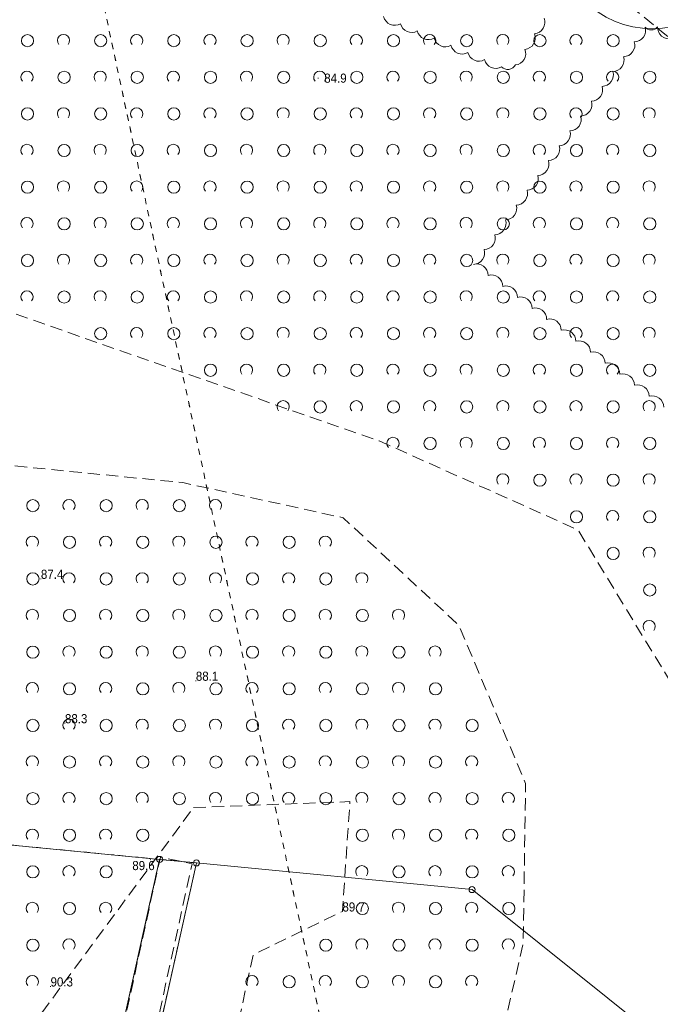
# Model space of a CAD drawing. Header units: metres. Extents: x 6540907 to 6541833, y 5893434 to 5894895.
# Tile 144 of 256: x 6541371 to 6541423, y 5893604 to 5893684. Entities that reach past the tile are written whole.
import ezdxf
from ezdxf.enums import TextEntityAlignment as Align

# ---------------------------------------------------------------- set-up
doc = ezdxf.new("R2010")
doc.units = ezdxf.units.M
doc.header["$MEASUREMENT"] = 0
for name, pattern in [('1.0_0.5', [1.5, 1, -0.5]), ('219-500', [0, 0]), ('egug-500', [1, 0.5, -0.5])]:
    doc.linetypes.add(name, pattern=pattern)
doc.layers.get('0').update_dxf_attribs({"color": 2, "linetype": 'CONTINUOUS', "lineweight": 5})
for name, color, linetype, lineweight in [('202-punkt graniczny', 251, 'CONTINUOUS', 9), ('218-kontur użytku gruntowego', 251, 'CONTINUOUS', 9), ('219-działka ewidencyjna', 152, 'CONTINUOUS', 18), ('chodnik', 251, 'CONTINUOUS', 9), ('pikieta naturalna', 251, 'CONTINUOUS', 9), ('pikieta naturalna-Atr2', 251, 'CONTINUOUS', 9), ('z_g_TOPOLE_out_E1', 12, 'CONTINUOUS', 20), ('zadrzewienie  zakrzewienie', 252, 'CONTINUOUS', 15)]:
    doc.layers.add(name, color=color, linetype=linetype, lineweight=lineweight)
doc.layers.add('z_i_masywy_grupy', color=7, linetype='CONTINUOUS', lineweight=13, true_color=0x7f926c)
doc.styles.get("Standard").update_dxf_attribs({"font": 'Arial', "width": 0.75})

# ---------------------------------------------------------------- blocks, each defined once
blk = doc.blocks.new('202')
at = {"color": 0, "linetype": 'Continuous', "lineweight": 0}
blk.add_circle((0, 0), 0.25, dxfattribs=at)
blk = doc.blocks.new('PW01')
at = {"linetype": 'Continuous', "lineweight": 13}
h = blk.add_hatch(color=0, dxfattribs=at)
edge = h.paths.add_edge_path()
edge.add_arc((0, 0), 0.045, 0, 360)
blk = doc.blocks.new('OTZK1')
at = {"color": 0, "linetype": 'Continuous'}
blk.add_circle((0, 0), 0.5, dxfattribs=at)
blk = doc.blocks.new('OTZK2')
at = {"color": 0, "linetype": 'Continuous'}
blk.add_arc((0, 0), 0.5, 318.85, 221.162, dxfattribs=at)

msp = doc.modelspace()

# ---------------------------------------------------------------- linework, layer by layer
at = {"layer": '218-kontur użytku gruntowego', "linetype": 'egug-500', "lineweight": 18, "flags": 128}
for points in [[(6541372.49, 5893709.68315408), (6541406.05, 5893552.743154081)], [(6541406.05, 5893552.743154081), (6541372.49, 5893709.68315408)], [(6541310.32, 5893622.413154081), (6541382.26, 5893615.43315408)], [(6541382.26, 5893615.43315408), (6541310.32, 5893622.413154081)], [(6541375.08, 5893583.21315408), (6541382.26, 5893615.43315408)], [(6541382.26, 5893615.43315408), (6541375.08, 5893583.21315408)], [(6541385.28, 5893615.14315408), (6541378.01, 5893582.55315408)], [(6541378.01, 5893582.55315408), (6541385.28, 5893615.14315408)], [(6541382.26, 5893615.43315408), (6541385.28, 5893615.14315408)], [(6541385.28, 5893615.14315408), (6541382.26, 5893615.43315408)]]:
    msp.add_lwpolyline(points, dxfattribs=at)
at = {"layer": '219-działka ewidencyjna', "linetype": '219-500', "lineweight": 18, "flags": 128}
for points in [[(6541382.26, 5893615.43315408), (6541310.32, 5893622.413154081)], [(6541382.26, 5893615.43315408), (6541375.08, 5893583.21315408)], [(6541385.28, 5893615.14315408), (6541378.01, 5893582.55315408)], [(6541385.28, 5893615.14315408), (6541382.26, 5893615.43315408)], [(6541407.87, 5893612.96315408), (6541385.28, 5893615.14315408)], [(6541441.1, 5893586.38315408), (6541407.87, 5893612.96315408)]]:
    msp.add_lwpolyline(points, dxfattribs=at)
at = {"layer": 'chodnik', "linetype": '1.0_0.5', "lineweight": 18, "flags": 128}
msp.add_lwpolyline([(6541358.97, 5893548.69315408), (6541363.47, 5893554.75315408), (6541375.33, 5893558.26315408), (6541383.57, 5893569.323154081), (6541377.73, 5893582.30315408), (6541381.64, 5893600.113154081), (6541384.92, 5893615.073154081), (6541382.32, 5893615.62315408), (6541379.03, 5893600.573154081), (6541375, 5893582.29315408), (6541361.58, 5893581.033154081), (6541347.82, 5893562.33315408), (6541347.86, 5893550.17315408), (6541339.14, 5893538.37315408), (6541339.03, 5893538.46315408), (6541338.12, 5893537.203154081), (6541338.22, 5893537.13315408), (6541337.01, 5893535.493154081), (6541337.85, 5893534.913154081), (6541339.45, 5893535.113154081), (6541350.05, 5893549.493154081), (6541350.01, 5893561.783154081), (6541362.71, 5893579.033154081), (6541376.33, 5893580.30315408), (6541381.17, 5893569.573154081), (6541374.17, 5893560.13315408), (6541362.19, 5893556.703154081), (6541357.88, 5893550.87315408), (6541358.16, 5893549.283154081)], close=True, dxfattribs=at)
at = {"layer": 'z_g_TOPOLE_out_E1', "linetype": 'Continuous'}
msp.add_circle((6541422.660620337, 5893691.472608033), 8, dxfattribs=at)
at = {"layer": 'z_i_masywy_grupy', "linetype": 'Continuous'}
for points in [[(6541400.617660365, 5893684.471716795, 0.5000000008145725), (6541401.99761301, 5893683.883728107, 0.5000000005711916), (6541403.377565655, 5893683.295739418, 0.5000000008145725), (6541404.7575183, 5893682.707750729, 0.5000000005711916), (6541406.137470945, 5893682.119762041, 0.5000000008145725), (6541407.51742359, 5893681.531773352, 0.5000000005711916), (6541408.897376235, 5893680.943784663, 0.4999999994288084), (6541410.27732888, 5893680.355795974, 0.4999999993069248), (6541411.419997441, 5893680.509263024, 0.4999999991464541), (6541412.202172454, 5893681.789185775, 0.5), (6541412.984347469, 5893683.069108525, 0.4999999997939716), (6541413.766522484, 5893684.349031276, 0.4999999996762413)], [(6541424.209205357, 5893682.676314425, -0.5), (6541423.065225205, 5893683.646525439, -0.4999999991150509), (6541422.042108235, 5893683.618786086, -0.4999999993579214), (6541421.162812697, 5893682.403533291, -0.4999999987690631), (6541420.283517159, 5893681.188280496, -0.4999999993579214), (6541419.40422162, 5893679.973027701, -0.4999999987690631), (6541418.524926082, 5893678.757774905, -0.4999999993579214), (6541417.645630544, 5893677.54252211, -0.4999999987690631), (6541416.766335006, 5893676.327269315, -0.4999999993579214), (6541415.887039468, 5893675.11201652, -0.4999999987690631), (6541415.00774393, 5893673.896763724, -0.4999999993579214), (6541414.128448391, 5893672.681510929, -0.4999999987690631), (6541413.249152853, 5893671.466258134, -0.500000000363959), (6541412.369857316, 5893670.251005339, -0.4999999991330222), (6541411.490561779, 5893669.035752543, -0.500000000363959), (6541410.611266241, 5893667.820499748, -0.4999999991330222), (6541409.731970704, 5893666.605246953, -0.4999999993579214), (6541408.852675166, 5893665.389994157, -0.4999999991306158), (6541407.980410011, 5893664.175805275, -0.5), (6541409.179909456, 5893663.275138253, -0.4999999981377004), (6541410.3794089, 5893662.374471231, -0.5), (6541411.578908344, 5893661.473804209, -0.4999999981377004), (6541412.778407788, 5893660.573137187, -0.5), (6541413.977907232, 5893659.672470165, -0.4999999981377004), (6541415.177406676, 5893658.771803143, -0.5), (6541416.37690612, 5893657.871136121, -0.4999999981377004), (6541417.576405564, 5893656.970469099, -0.5), (6541418.775905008, 5893656.069802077, -0.4999999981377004), (6541419.975404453, 5893655.169135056, -0.5), (6541421.174903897, 5893654.268468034, -0.4999999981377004), (6541422.374403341, 5893653.367801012, -0.5), (6541423.573902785, 5893652.46713399, -0.4999999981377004)]]:
    msp.add_lwpolyline(points, format="xyb", dxfattribs=at)
at = {"layer": 'zadrzewienie  zakrzewienie', "linetype": '1.0_0.5', "lineweight": 18, "flags": 128}
for points in [[(6541318.34, 5893663.73315408), (6541365.21, 5893661.93315408), (6541400.25, 5893649.71315408), (6541416.54, 5893642.43315408), (6541431.06, 5893618.613154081), (6541451.77, 5893599.913154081), (6541474.69, 5893569.413154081), (6541515.21, 5893606.55315408), (6541506.98, 5893607.71315408), (6541490.01, 5893614.65315408), (6541473.59, 5893625.21315408), (6541460.36, 5893637.54315408), (6541433.18, 5893675.25315408), (6541416.44, 5893688.93315408), (6541382.33, 5893701.533154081), (6541358.84, 5893701.62315408), (6541325.63, 5893691.72315408), (6541325.63, 5893691.72315408)], [(6541385.04, 5893619.68315408), (6541397.86, 5893620.163154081), (6541397.24, 5893611.163154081), (6541389.94, 5893607.63315408), (6541387.78, 5893597.89315408), (6541397.41, 5893591.823154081), (6541401.22, 5893577.04315408), (6541404.59, 5893576.323154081), (6541412.06, 5893608.533154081), (6541412.25, 5893621.663154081), (6541406.79, 5893634.60315408), (6541397.3, 5893643.42315408), (6541384.17, 5893646.29315408), (6541314.01, 5893653.29315408), (6541301.93, 5893652.04315408), (6541291.87, 5893647.25315408), (6541284.11, 5893639.10315408), (6541279.79, 5893628.56315408), (6541279.79, 5893618.02315408), (6541281.71, 5893610.54315408), (6541294.4, 5893614.76315408), (6541303.31, 5893630.09315408), (6541312.47, 5893637.68315408), (6541319.85, 5893641.283154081), (6541323.72, 5893635.51315408), (6541330.69, 5893625.13315408), (6541317.77, 5893619.09315408), (6541334.81, 5893607.203154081), (6541341.83, 5893601.863154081), (6541347.03, 5893594.64315408), (6541355.26, 5893587.85315408), (6541362.14, 5893588.703154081)]]:
    msp.add_lwpolyline(points, close=True, dxfattribs=at)

# ---------------------------------------------------------------- block references
at = {"layer": '202-punkt graniczny', "linetype": 'Continuous', "lineweight": 18}
for p in [(6541382.26, 5893615.43315408), (6541385.28, 5893615.14315408), (6541407.87, 5893612.96315408)]:
    msp.add_blockref('202', p, dxfattribs=at)
at = {"layer": 'pikieta naturalna', "linetype": 'Continuous', "lineweight": 13}
for p in [(6541395.25, 5893679.43315408), (6541372.53, 5893638.413154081), (6541385.23, 5893630.06315408), (6541374.5, 5893626.58315408), (6541381.51, 5893615.413154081), (6541397.24, 5893611.163154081), (6541373.32, 5893605.02315408)]:
    msp.add_blockref('PW01', p, dxfattribs=at)
at = {"layer": 'zadrzewienie  zakrzewienie', "linetype": 'Continuous', "lineweight": 18}
for name, p in [('OTZK1', (6541371.426, 5893682.499154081)), ('OTZK2', (6541374.384, 5893682.510154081)), ('OTZK1', (6541377.426, 5893682.499154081)), ('OTZK2', (6541380.384, 5893682.510154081)), ('OTZK1', (6541383.426, 5893682.499154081)), ('OTZK2', (6541386.384, 5893682.510154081)), ('OTZK1', (6541389.426, 5893682.499154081)), ('OTZK2', (6541392.384, 5893682.510154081)), ('OTZK1', (6541395.426, 5893682.499154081)), ('OTZK2', (6541398.384, 5893682.510154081)), ('OTZK1', (6541401.426, 5893682.499154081)), ('OTZK2', (6541404.384, 5893682.510154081)), ('OTZK1', (6541407.426, 5893682.499154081)), ('OTZK2', (6541410.384, 5893682.510154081)), ('OTZK1', (6541413.426, 5893682.499154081)), ('OTZK2', (6541416.384, 5893682.510154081)), ('OTZK1', (6541419.426, 5893682.499154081)), ('OTZK2', (6541371.384, 5893679.510154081)), ('OTZK1', (6541374.426, 5893679.499154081)), ('OTZK2', (6541377.384, 5893679.510154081)), ('OTZK1', (6541380.426, 5893679.499154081)), ('OTZK2', (6541383.384, 5893679.510154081)), ('OTZK1', (6541386.426, 5893679.499154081)), ('OTZK2', (6541389.384, 5893679.510154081)), ('OTZK1', (6541392.426, 5893679.499154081)), ('OTZK2', (6541395.384, 5893679.510154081)), ('OTZK1', (6541398.426, 5893679.499154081)), ('OTZK2', (6541401.384, 5893679.510154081)), ('OTZK1', (6541404.426, 5893679.499154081)), ('OTZK2', (6541407.384, 5893679.510154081)), ('OTZK1', (6541410.426, 5893679.499154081)), ('OTZK2', (6541413.384, 5893679.510154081)), ('OTZK1', (6541416.426, 5893679.499154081)), ('OTZK2', (6541419.384, 5893679.510154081)), ('OTZK1', (6541422.426, 5893679.499154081)), ('OTZK1', (6541371.426, 5893676.499154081)), ('OTZK2', (6541374.384, 5893676.510154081)), ('OTZK1', (6541377.426, 5893676.499154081)), ('OTZK2', (6541380.384, 5893676.510154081)), ('OTZK1', (6541383.426, 5893676.499154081)), ('OTZK2', (6541386.384, 5893676.510154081)), ('OTZK1', (6541389.426, 5893676.499154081)), ('OTZK2', (6541392.384, 5893676.510154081)), ('OTZK1', (6541395.426, 5893676.499154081)), ('OTZK2', (6541398.384, 5893676.510154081)), ('OTZK1', (6541401.426, 5893676.499154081)), ('OTZK2', (6541404.384, 5893676.510154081)), ('OTZK1', (6541407.426, 5893676.499154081)), ('OTZK2', (6541410.384, 5893676.510154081)), ('OTZK1', (6541413.426, 5893676.499154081)), ('OTZK2', (6541416.384, 5893676.510154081)), ('OTZK1', (6541419.426, 5893676.499154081)), ('OTZK2', (6541422.384, 5893676.510154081)), ('OTZK2', (6541371.384, 5893673.510154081)), ('OTZK1', (6541374.426, 5893673.499154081)), ('OTZK2', (6541377.384, 5893673.510154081)), ('OTZK1', (6541380.426, 5893673.499154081)), ('OTZK2', (6541383.384, 5893673.510154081)), ('OTZK1', (6541386.426, 5893673.499154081)), ('OTZK2', (6541389.384, 5893673.510154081)), ('OTZK1', (6541392.426, 5893673.499154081)), ('OTZK2', (6541395.384, 5893673.510154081)), ('OTZK1', (6541398.426, 5893673.499154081)), ('OTZK2', (6541401.384, 5893673.510154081)), ('OTZK1', (6541404.426, 5893673.499154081)), ('OTZK2', (6541407.384, 5893673.510154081)), ('OTZK1', (6541410.426, 5893673.499154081)), ('OTZK2', (6541413.384, 5893673.510154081)), ('OTZK1', (6541416.426, 5893673.499154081)), ('OTZK2', (6541419.384, 5893673.510154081)), ('OTZK1', (6541422.426, 5893673.499154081)), ('OTZK1', (6541371.426, 5893670.499154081)), ('OTZK2', (6541374.384, 5893670.510154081)), ('OTZK1', (6541377.426, 5893670.499154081)), ('OTZK2', (6541380.384, 5893670.510154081)), ('OTZK1', (6541383.426, 5893670.499154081)), ('OTZK2', (6541386.384, 5893670.510154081)), ('OTZK1', (6541389.426, 5893670.499154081)), ('OTZK2', (6541392.384, 5893670.510154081)), ('OTZK1', (6541395.426, 5893670.499154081)), ('OTZK2', (6541398.384, 5893670.510154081)), ('OTZK1', (6541401.426, 5893670.499154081)), ('OTZK2', (6541404.384, 5893670.510154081)), ('OTZK1', (6541407.426, 5893670.499154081)), ('OTZK2', (6541410.384, 5893670.510154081)), ('OTZK1', (6541413.426, 5893670.499154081)), ('OTZK2', (6541416.384, 5893670.510154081)), ('OTZK1', (6541419.426, 5893670.499154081)), ('OTZK2', (6541422.384, 5893670.510154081)), ('OTZK2', (6541371.384, 5893667.510154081)), ('OTZK1', (6541374.426, 5893667.499154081)), ('OTZK2', (6541377.384, 5893667.510154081)), ('OTZK1', (6541380.426, 5893667.499154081)), ('OTZK2', (6541383.384, 5893667.510154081)), ('OTZK1', (6541386.426, 5893667.499154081)), ('OTZK2', (6541389.384, 5893667.510154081)), ('OTZK1', (6541392.426, 5893667.499154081)), ('OTZK2', (6541395.384, 5893667.510154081)), ('OTZK1', (6541398.426, 5893667.499154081)), ('OTZK2', (6541401.384, 5893667.510154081)), ('OTZK1', (6541404.426, 5893667.499154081)), ('OTZK2', (6541407.384, 5893667.510154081)), ('OTZK1', (6541410.426, 5893667.499154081)), ('OTZK2', (6541413.384, 5893667.510154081)), ('OTZK1', (6541416.426, 5893667.499154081)), ('OTZK2', (6541419.384, 5893667.510154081)), ('OTZK1', (6541422.426, 5893667.499154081)), ('OTZK1', (6541371.426, 5893664.499154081)), ('OTZK2', (6541374.384, 5893664.510154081)), ('OTZK1', (6541377.426, 5893664.499154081)), ('OTZK2', (6541380.384, 5893664.510154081)), ('OTZK1', (6541383.426, 5893664.499154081)), ('OTZK2', (6541386.384, 5893664.510154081)), ('OTZK1', (6541389.426, 5893664.499154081)), ('OTZK2', (6541392.384, 5893664.510154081)), ('OTZK1', (6541395.426, 5893664.499154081)), ('OTZK2', (6541398.384, 5893664.510154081)), ('OTZK1', (6541401.426, 5893664.499154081)), ('OTZK2', (6541404.384, 5893664.510154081)), ('OTZK1', (6541407.426, 5893664.499154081)), ('OTZK2', (6541410.384, 5893664.510154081)), ('OTZK1', (6541413.426, 5893664.499154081)), ('OTZK2', (6541416.384, 5893664.510154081)), ('OTZK1', (6541419.426, 5893664.499154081)), ('OTZK2', (6541422.384, 5893664.510154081)), ('OTZK2', (6541371.384, 5893661.510154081)), ('OTZK1', (6541374.426, 5893661.499154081)), ('OTZK2', (6541377.384, 5893661.510154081)), ('OTZK1', (6541380.426, 5893661.499154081)), ('OTZK2', (6541383.384, 5893661.510154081)), ('OTZK1', (6541386.426, 5893661.499154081)), ('OTZK2', (6541389.384, 5893661.510154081)), ('OTZK1', (6541392.426, 5893661.499154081)), ('OTZK2', (6541395.384, 5893661.510154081)), ('OTZK1', (6541398.426, 5893661.499154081)), ('OTZK2', (6541401.384, 5893661.510154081)), ('OTZK1', (6541404.426, 5893661.499154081)), ('OTZK2', (6541407.384, 5893661.510154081)), ('OTZK1', (6541410.426, 5893661.499154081)), ('OTZK2', (6541413.384, 5893661.510154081)), ('OTZK1', (6541416.426, 5893661.499154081)), ('OTZK2', (6541419.384, 5893661.510154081)), ('OTZK1', (6541422.426, 5893661.499154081)), ('OTZK1', (6541377.426, 5893658.499154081)), ('OTZK2', (6541380.384, 5893658.510154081)), ('OTZK1', (6541383.426, 5893658.499154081)), ('OTZK2', (6541386.384, 5893658.510154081)), ('OTZK1', (6541389.426, 5893658.499154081)), ('OTZK2', (6541392.384, 5893658.510154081)), ('OTZK1', (6541395.426, 5893658.499154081)), ('OTZK2', (6541398.384, 5893658.510154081)), ('OTZK1', (6541401.426, 5893658.499154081)), ('OTZK2', (6541404.384, 5893658.510154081)), ('OTZK1', (6541407.426, 5893658.499154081)), ('OTZK2', (6541410.384, 5893658.510154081)), ('OTZK1', (6541413.426, 5893658.499154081)), ('OTZK2', (6541416.384, 5893658.510154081)), ('OTZK1', (6541419.426, 5893658.499154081)), ('OTZK2', (6541422.384, 5893658.510154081)), ('OTZK2', (6541389.384, 5893655.510154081)), ('OTZK2', (6541395.384, 5893655.510154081)), ('OTZK2', (6541401.384, 5893655.510154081)), ('OTZK2', (6541407.384, 5893655.510154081)), ('OTZK2', (6541413.384, 5893655.510154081)), ('OTZK2', (6541419.384, 5893655.510154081)), ('OTZK1', (6541386.426, 5893655.499154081)), ('OTZK1', (6541392.426, 5893655.499154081)), ('OTZK1', (6541398.426, 5893655.499154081)), ('OTZK1', (6541404.426, 5893655.499154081)), ('OTZK1', (6541410.426, 5893655.499154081)), ('OTZK1', (6541416.426, 5893655.499154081)), ('OTZK1', (6541422.426, 5893655.499154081)), ('OTZK2', (6541392.384, 5893652.510154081)), ('OTZK1', (6541395.426, 5893652.499154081)), ('OTZK2', (6541398.384, 5893652.510154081)), ('OTZK1', (6541401.426, 5893652.499154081)), ('OTZK2', (6541404.384, 5893652.510154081)), ('OTZK1', (6541407.426, 5893652.499154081)), ('OTZK2', (6541410.384, 5893652.510154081)), ('OTZK1', (6541413.426, 5893652.499154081)), ('OTZK2', (6541416.384, 5893652.510154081)), ('OTZK1', (6541419.426, 5893652.499154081)), ('OTZK2', (6541422.384, 5893652.510154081)), ('OTZK2', (6541401.384, 5893649.510154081)), ('OTZK1', (6541404.426, 5893649.499154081)), ('OTZK2', (6541407.384, 5893649.510154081)), ('OTZK1', (6541410.426, 5893649.499154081)), ('OTZK2', (6541413.384, 5893649.510154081)), ('OTZK1', (6541416.426, 5893649.499154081)), ('OTZK2', (6541419.384, 5893649.510154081)), ('OTZK1', (6541422.426, 5893649.499154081)), ('OTZK2', (6541410.384, 5893646.510154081)), ('OTZK1', (6541413.426, 5893646.499154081)), ('OTZK2', (6541416.384, 5893646.510154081)), ('OTZK1', (6541419.426, 5893646.499154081)), ('OTZK2', (6541422.384, 5893646.510154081)), ('OTZK1', (6541371.876, 5893644.409154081)), ('OTZK2', (6541374.834, 5893644.420154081)), ('OTZK1', (6541377.876, 5893644.409154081)), ('OTZK2', (6541380.834, 5893644.420154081)), ('OTZK1', (6541383.876, 5893644.409154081)), ('OTZK2', (6541386.834, 5893644.420154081)), ('OTZK1', (6541416.426, 5893643.499154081)), ('OTZK2', (6541419.384, 5893643.510154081)), ('OTZK1', (6541422.426, 5893643.499154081)), ('OTZK2', (6541371.834, 5893641.420154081)), ('OTZK1', (6541374.876, 5893641.409154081)), ('OTZK2', (6541377.834, 5893641.420154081)), ('OTZK1', (6541380.876, 5893641.409154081)), ('OTZK2', (6541383.834, 5893641.420154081)), ('OTZK1', (6541386.876, 5893641.409154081)), ('OTZK2', (6541389.834, 5893641.420154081)), ('OTZK1', (6541392.876, 5893641.409154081)), ('OTZK2', (6541395.834, 5893641.420154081)), ('OTZK1', (6541419.426, 5893640.499154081)), ('OTZK2', (6541422.384, 5893640.510154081)), ('OTZK1', (6541371.876, 5893638.409154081)), ('OTZK2', (6541374.834, 5893638.420154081)), ('OTZK1', (6541377.876, 5893638.409154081)), ('OTZK2', (6541380.834, 5893638.420154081)), ('OTZK1', (6541383.876, 5893638.409154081)), ('OTZK2', (6541386.834, 5893638.420154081)), ('OTZK1', (6541389.876, 5893638.409154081)), ('OTZK2', (6541392.834, 5893638.420154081)), ('OTZK1', (6541395.876, 5893638.409154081)), ('OTZK2', (6541398.834, 5893638.420154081)), ('OTZK1', (6541422.426, 5893637.499154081)), ('OTZK2', (6541371.834, 5893635.420154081)), ('OTZK1', (6541374.876, 5893635.409154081)), ('OTZK2', (6541377.834, 5893635.420154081)), ('OTZK1', (6541380.876, 5893635.409154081)), ('OTZK2', (6541383.834, 5893635.420154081)), ('OTZK1', (6541386.876, 5893635.409154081)), ('OTZK2', (6541389.834, 5893635.420154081)), ('OTZK1', (6541392.876, 5893635.409154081)), ('OTZK2', (6541395.834, 5893635.420154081)), ('OTZK1', (6541398.876, 5893635.409154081)), ('OTZK2', (6541401.834, 5893635.420154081)), ('OTZK2', (6541422.384, 5893634.510154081)), ('OTZK1', (6541371.876, 5893632.409154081)), ('OTZK2', (6541374.834, 5893632.420154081)), ('OTZK1', (6541377.876, 5893632.409154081)), ('OTZK2', (6541380.834, 5893632.420154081)), ('OTZK1', (6541383.876, 5893632.409154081)), ('OTZK2', (6541386.834, 5893632.420154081)), ('OTZK1', (6541389.876, 5893632.409154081)), ('OTZK2', (6541392.834, 5893632.420154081)), ('OTZK1', (6541395.876, 5893632.409154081)), ('OTZK2', (6541398.834, 5893632.420154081)), ('OTZK1', (6541401.876, 5893632.409154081)), ('OTZK2', (6541404.834, 5893632.420154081)), ('OTZK2', (6541371.834, 5893629.420154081)), ('OTZK1', (6541374.876, 5893629.409154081)), ('OTZK2', (6541377.834, 5893629.420154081)), ('OTZK1', (6541380.876, 5893629.409154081)), ('OTZK2', (6541383.834, 5893629.420154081)), ('OTZK1', (6541386.876, 5893629.409154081)), ('OTZK2', (6541389.834, 5893629.420154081)), ('OTZK1', (6541392.876, 5893629.409154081)), ('OTZK2', (6541395.834, 5893629.420154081)), ('OTZK1', (6541398.876, 5893629.409154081)), ('OTZK2', (6541401.834, 5893629.420154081)), ('OTZK1', (6541404.876, 5893629.409154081)), ('OTZK1', (6541371.876, 5893626.409154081)), ('OTZK2', (6541374.834, 5893626.420154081)), ('OTZK1', (6541377.876, 5893626.409154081)), ('OTZK2', (6541380.834, 5893626.420154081)), ('OTZK1', (6541383.876, 5893626.409154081)), ('OTZK2', (6541386.834, 5893626.420154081)), ('OTZK1', (6541389.876, 5893626.409154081)), ('OTZK2', (6541392.834, 5893626.420154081)), ('OTZK1', (6541395.876, 5893626.409154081)), ('OTZK2', (6541398.834, 5893626.420154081)), ('OTZK1', (6541401.876, 5893626.409154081)), ('OTZK2', (6541404.834, 5893626.420154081)), ('OTZK1', (6541407.876, 5893626.409154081)), ('OTZK2', (6541371.834, 5893623.420154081)), ('OTZK1', (6541374.876, 5893623.409154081)), ('OTZK2', (6541377.834, 5893623.420154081)), ('OTZK1', (6541380.876, 5893623.409154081)), ('OTZK2', (6541383.834, 5893623.420154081)), ('OTZK1', (6541386.876, 5893623.409154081)), ('OTZK2', (6541389.834, 5893623.420154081)), ('OTZK1', (6541392.876, 5893623.409154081)), ('OTZK2', (6541395.834, 5893623.420154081)), ('OTZK1', (6541398.876, 5893623.409154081)), ('OTZK2', (6541401.834, 5893623.420154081)), ('OTZK1', (6541404.876, 5893623.409154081)), ('OTZK2', (6541407.834, 5893623.420154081)), ('OTZK1', (6541371.876, 5893620.409154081)), ('OTZK2', (6541374.834, 5893620.420154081)), ('OTZK1', (6541377.876, 5893620.409154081)), ('OTZK2', (6541380.834, 5893620.420154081)), ('OTZK1', (6541383.876, 5893620.409154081)), ('OTZK2', (6541386.834, 5893620.420154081)), ('OTZK1', (6541389.876, 5893620.409154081)), ('OTZK2', (6541392.834, 5893620.420154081)), ('OTZK1', (6541395.876, 5893620.409154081)), ('OTZK2', (6541398.834, 5893620.420154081)), ('OTZK1', (6541401.876, 5893620.409154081)), ('OTZK2', (6541404.834, 5893620.420154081)), ('OTZK1', (6541407.876, 5893620.409154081)), ('OTZK2', (6541410.834, 5893620.420154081)), ('OTZK2', (6541371.834, 5893617.420154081)), ('OTZK1', (6541374.876, 5893617.409154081)), ('OTZK2', (6541377.834, 5893617.420154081)), ('OTZK1', (6541380.876, 5893617.409154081)), ('OTZK1', (6541398.876, 5893617.409154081)), ('OTZK2', (6541401.834, 5893617.420154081)), ('OTZK1', (6541404.876, 5893617.409154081)), ('OTZK2', (6541407.834, 5893617.420154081)), ('OTZK1', (6541410.876, 5893617.409154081)), ('OTZK1', (6541371.876, 5893614.409154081)), ('OTZK2', (6541374.834, 5893614.420154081)), ('OTZK1', (6541377.876, 5893614.409154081)), ('OTZK2', (6541398.834, 5893614.420154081)), ('OTZK1', (6541401.876, 5893614.409154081)), ('OTZK2', (6541404.834, 5893614.420154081)), ('OTZK1', (6541407.876, 5893614.409154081)), ('OTZK2', (6541410.834, 5893614.420154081)), ('OTZK2', (6541371.834, 5893611.420154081)), ('OTZK1', (6541374.876, 5893611.409154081)), ('OTZK2', (6541377.834, 5893611.420154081)), ('OTZK1', (6541398.876, 5893611.409154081)), ('OTZK2', (6541401.834, 5893611.420154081)), ('OTZK1', (6541404.876, 5893611.409154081)), ('OTZK2', (6541407.834, 5893611.420154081)), ('OTZK1', (6541410.876, 5893611.409154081)), ('OTZK1', (6541371.876, 5893608.409154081)), ('OTZK2', (6541374.834, 5893608.420154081)), ('OTZK1', (6541395.876, 5893608.409154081)), ('OTZK2', (6541398.834, 5893608.420154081)), ('OTZK1', (6541401.876, 5893608.409154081)), ('OTZK2', (6541404.834, 5893608.420154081)), ('OTZK1', (6541407.876, 5893608.409154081)), ('OTZK2', (6541410.834, 5893608.420154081)), ('OTZK2', (6541371.834, 5893605.420154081)), ('OTZK2', (6541389.834, 5893605.420154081)), ('OTZK1', (6541392.876, 5893605.409154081)), ('OTZK2', (6541395.834, 5893605.420154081)), ('OTZK1', (6541398.876, 5893605.409154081)), ('OTZK2', (6541401.834, 5893605.420154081)), ('OTZK1', (6541404.876, 5893605.409154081)), ('OTZK2', (6541407.834, 5893605.420154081))]:
    msp.add_blockref(name, p, dxfattribs=at)

# ---------------------------------------------------------------- texts
at = {"layer": 'pikieta naturalna-Atr2', "width": 0.9}
for s, p in [('84.9', (6541395.75, 5893679.05315408)), ('87.4', (6541372.53, 5893638.413154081)), ('88.1', (6541385.23, 5893630.06315408)), ('88.3', (6541374.5, 5893626.58315408)), ('89.7', (6541397.24, 5893611.163154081)), ('90.3', (6541373.32, 5893605.02315408))]:
    msp.add_text(s, height=0.75, dxfattribs=at).set_placement(p)
msp.add_text('89.6', height=0.75, dxfattribs=at).set_placement((6541380.02, 5893615.30315408), align=Align.TOP_LEFT)

doc.saveas('drawing.dxf')
